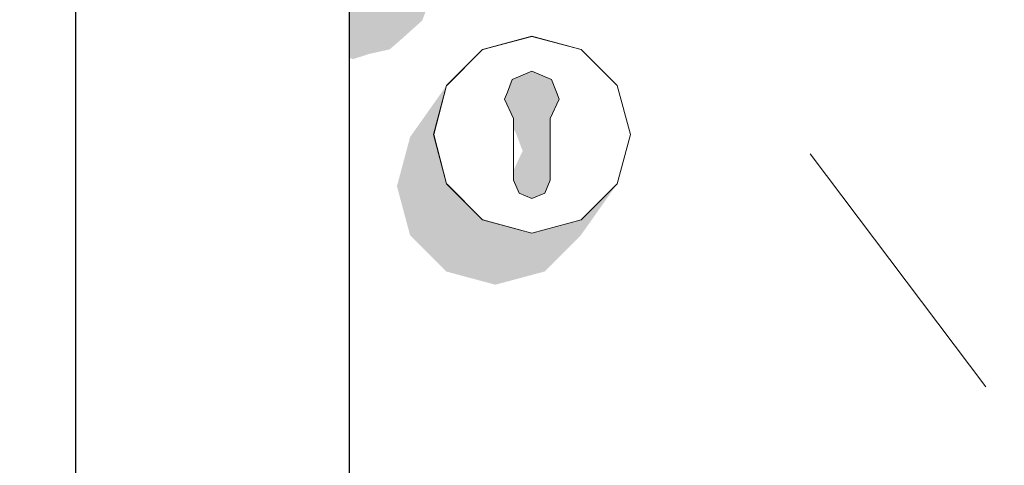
# Model space of a CAD drawing. Header units: millimetres. Extents: x -545704 to -529017, y -3380 to 6527.
# Tile 10 of 15: x -532410 to -532140, y 809 to 932. Entities that reach past the tile are written whole.
import ezdxf

# ---------------------------------------------------------------- set-up
doc = ezdxf.new("R2010")
doc.units = ezdxf.units.MM
doc.header["$MEASUREMENT"] = 0
doc.linetypes.add('Wipeout_Contour', pattern=[1000, 0, -1000])
for name, color, linetype in [('4 - ZDIVO - STĚNY NOSNÉ.3D', 7, 'Continuous'), ('Otvory – Dveře', 7, 'Continuous'), ('Výplně - Povrchové', 7, 'Continuous')]:
    doc.layers.add(name, color=color, linetype=linetype)

# ---------------------------------------------------------------- blocks, each defined once
blk = doc.blocks.new('Řez_26', base_point=(-1697940.48, 0))
at = {"color": 254, "linetype": 'Wipeout_Contour', "lineweight": 0, "ltscale": 4255268.294333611}
blk.add_wipeout([(-531139.61, 2800), (-532644.22, 2800), (-532644.22, 0), (-532394.22, 0), (-532394.22, 2200), (-531444.22, 2200), (-531444.22, 0), (-531139.61, 0)], dxfattribs=at).dxf.layer = 'Výplně - Povrchové'
blk = doc.blocks.new('Řez_29', base_point=(-1697940.48, 0))
at = {"layer": 'Otvory – Dveře', "color": 5, "linetype": 'Continuous', "lineweight": 0, "true_color": 0x1c1cff}
blk.add_line((-532144.78, 830.83), (-532192.9, 894.74), dxfattribs=at)
at = {"color": 254, "linetype": 'Wipeout_Contour', "lineweight": 0, "ltscale": 2129435.357397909}
blk.add_wipeout([(-532394.22, 0), (-532319.22, 0), (-532319.22, 2125), (-532394.22, 2125)], dxfattribs=at).dxf.layer = 'Výplně - Povrchové'
at = {"color": 254, "linetype": 'Wipeout_Contour', "lineweight": 0, "ltscale": 3193557.74502798}
blk.add_wipeout([(-532261.75, 909.69), (-532264.22, 904.4), (-532264.22, 902.89), (-532245.92, 913.45), (-532255.77, 923.3), (-532262.5, 911.64)], dxfattribs=at).dxf.layer = 'Výplně - Povrchové'
at = {"color": 254, "linetype": 'Wipeout_Contour', "lineweight": 0, "ltscale": 3193591.723605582}
blk.add_wipeout([(-532255.77, 876.7), (-532264.22, 891.34), (-532264.22, 887.5), (-532265.68, 883.96), (-532269.22, 882.5), (-532269.22, 873.1)], dxfattribs=at).dxf.layer = 'Výplně - Povrchové'
at = {"layer": 'Otvory – Dveře', "color": 7, "linetype": 'Continuous', "lineweight": 30}
blk.add_line((-532394.22, 0), (-532394.22, 2200), dxfattribs=at)
at = {"layer": 'Otvory – Dveře', "color": 181, "linetype": 'Continuous', "lineweight": 30, "true_color": 0x9e3eff}
blk.add_line((-532319.22, 0), (-532319.22, 2125), dxfattribs=at)
at = {"color": 254, "linetype": 'Wipeout_Contour', "lineweight": 0, "ltscale": 2129019.584569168}
blk.add_wipeout([(-532264.22, 900), (-532242.32, 900), (-532245.92, 913.45), (-532264.22, 902.89)], dxfattribs=at).dxf.layer = 'Výplně - Povrchové'
at = {"color": 254, "linetype": 'Wipeout_Contour', "lineweight": 0, "ltscale": 2129032.553926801}
blk.add_wipeout([(-532264.22, 891.34), (-532255.77, 876.7), (-532245.92, 886.55), (-532264.22, 897.11)], dxfattribs=at).dxf.layer = 'Výplně - Povrchové'
at = {"color": 254, "linetype": 'Wipeout_Contour', "lineweight": 0, "ltscale": 3193647.681877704}
blk.add_wipeout([(-532269.22, 873.1), (-532269.22, 882.5), (-532272.75, 883.96), (-532274.22, 887.5), (-532274.22, 891.34), (-532282.67, 876.7)], dxfattribs=at).dxf.layer = 'Výplně - Povrchové'
at = {"color": 254, "linetype": 'Wipeout_Contour', "lineweight": 0, "ltscale": 2129006.412174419}
blk.add_wipeout([(-532245.84, 913.5), (-532255.72, 923.38), (-532255.77, 923.3), (-532245.92, 913.45)], dxfattribs=at).dxf.layer = 'Výplně - Povrchové'
at = {"color": 254, "linetype": 'Wipeout_Contour', "lineweight": 0, "ltscale": 2129019.531976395}
blk.add_wipeout([(-532264.22, 897.11), (-532245.92, 886.55), (-532242.32, 900), (-532264.22, 900)], dxfattribs=at).dxf.layer = 'Výplně - Povrchové'
at = {"color": 254, "linetype": 'Wipeout_Contour', "lineweight": 0, "ltscale": 2129127.122267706}
blk.add_wipeout([(-532274.22, 897.11), (-532292.51, 886.55), (-532282.67, 876.7), (-532274.22, 891.34)], dxfattribs=at).dxf.layer = 'Výplně - Povrchové'
at = {"color": 254, "linetype": 'Wipeout_Contour', "lineweight": 0, "ltscale": 2129052.797325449}
blk.add_wipeout([(-532269.22, 873), (-532255.72, 876.62), (-532255.77, 876.7), (-532269.22, 873.1)], dxfattribs=at).dxf.layer = 'Výplně - Povrchové'
at = {"color": 254, "linetype": 'Wipeout_Contour', "lineweight": 0, "ltscale": 2661323.913457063}
blk.add_wipeout([(-532263.84, 915.14), (-532262.5, 911.64), (-532255.77, 923.3), (-532269.22, 926.9), (-532269.22, 917.43)], dxfattribs=at).dxf.layer = 'Výplně - Povrchové'
at = {"color": 254, "linetype": 'Wipeout_Contour', "lineweight": 0, "ltscale": 2128979.382327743}
blk.add_wipeout([(-532242.22, 900), (-532245.84, 913.5), (-532245.92, 913.45), (-532242.32, 900)], dxfattribs=at).dxf.layer = 'Výplně - Povrchové'
at = {"color": 254, "linetype": 'Wipeout_Contour', "lineweight": 0, "ltscale": 2129006.163185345}
blk.add_wipeout([(-532255.72, 876.62), (-532245.84, 886.5), (-532245.92, 886.55), (-532255.77, 876.7)], dxfattribs=at).dxf.layer = 'Výplně - Povrchové'
at = {"color": 254, "linetype": 'Wipeout_Contour', "lineweight": 0, "ltscale": 2129106.704659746}
blk.add_wipeout([(-532282.72, 876.62), (-532269.22, 873), (-532269.22, 873.1), (-532282.67, 876.7)], dxfattribs=at).dxf.layer = 'Výplně - Povrchové'
at = {"layer": 'Otvory – Dveře', "color": 181, "linetype": 'Continuous', "lineweight": 0, "true_color": 0x9e3eff}
blk.add_line((-532269.22, 873), (-532255.72, 876.62), dxfattribs=at)
at = {"color": 254, "linetype": 'Wipeout_Contour', "lineweight": 0, "ltscale": 2129053.137448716}
blk.add_wipeout([(-532255.72, 923.38), (-532269.22, 927), (-532269.22, 926.9), (-532255.77, 923.3)], dxfattribs=at).dxf.layer = 'Výplně - Povrchové'
at = {"color": 254, "linetype": 'Wipeout_Contour', "lineweight": 0, "ltscale": 2128979.291198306}
blk.add_wipeout([(-532245.84, 886.5), (-532242.22, 900), (-532242.32, 900), (-532245.92, 886.55)], dxfattribs=at).dxf.layer = 'Výplně - Povrchové'
at = {"layer": 'Otvory – Dveře', "color": 181, "linetype": 'Continuous', "lineweight": 0, "true_color": 0x9e3eff}
for p, q in [((-532245.84, 913.5), (-532255.72, 923.38)), ((-532242.22, 900), (-532245.84, 913.5)), ((-532245.84, 886.5), (-532242.22, 900)), ((-532255.72, 876.62), (-532245.84, 886.5))]:
    blk.add_line(p, q, dxfattribs=at)
at = {"color": 254, "linetype": 'Wipeout_Contour', "lineweight": 0, "ltscale": 2661376.205658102}
blk.add_wipeout([(-532274.59, 915.14), (-532269.22, 917.43), (-532269.22, 926.9), (-532282.67, 923.3), (-532275.94, 911.64)], dxfattribs=at).dxf.layer = 'Výplně - Povrchové'
at = {"color": 254, "linetype": 'Wipeout_Contour', "lineweight": 0, "ltscale": 2129107.044775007}
blk.add_wipeout([(-532269.22, 927), (-532282.72, 923.38), (-532282.67, 923.3), (-532269.22, 926.9)], dxfattribs=at).dxf.layer = 'Výplně - Povrchové'
at = {"layer": 'Otvory – Dveře', "color": 181, "linetype": 'Continuous', "lineweight": 0, "true_color": 0x9e3eff}
blk.add_line((-532255.72, 923.38), (-532269.22, 927), dxfattribs=at)
at = {"color": 254, "linetype": 'Wipeout_Contour', "lineweight": 0, "ltscale": 3193682.231657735}
blk.add_wipeout([(-532276.69, 909.69), (-532275.94, 911.64), (-532282.67, 923.3), (-532292.51, 913.45), (-532274.22, 902.89), (-532274.22, 904.4)], dxfattribs=at).dxf.layer = 'Výplně - Povrchové'
at = {"color": 254, "linetype": 'Wipeout_Contour', "lineweight": 0, "ltscale": 2129153.676864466}
blk.add_wipeout([(-532282.72, 923.38), (-532292.6, 913.5), (-532292.51, 913.45), (-532282.67, 923.3)], dxfattribs=at).dxf.layer = 'Výplně - Povrchové'
at = {"layer": 'Otvory – Dveře', "linetype": 'Continuous', "lineweight": 0, "true_color": 0x000000}
blk.add_hatch(color=18, dxfattribs=at).paths.add_polyline_path([(-532316.55, 955.18), (-532319.22, 952.88), (-532319.22, 921.03), (-532318.22, 920.7), (-532313.83, 922.13), (-532308.21, 923.37), (-532305.04, 926.11), (-532299.31, 931.26), (-532297.75, 935.27), (-532291.45, 938.91), (-532211.76, 938.91), (-532206.36, 940.36), (-532203.14, 943.12), (-532198.51, 947.75), (-532196.85, 952.07), (-532195.31, 957.81), (-532196.85, 963.56), (-532201.05, 967.77), (-532206.45, 969.22), (-532258.98, 969.22), (-532255.84, 972.36), (-532245.84, 986.5), (-532255.72, 976.62), (-532269.22, 973), (-532282.72, 976.62), (-532292.6, 986.5), (-532296.22, 1000), (-532292.6, 1013.5), (-532302.6, 999.36), (-532306.22, 985.86), (-532302.6, 972.36), (-532301.35, 971.1), (-532309.88, 959.03)])
at = {"layer": 'Otvory – Dveře', "color": 181, "linetype": 'Continuous', "lineweight": 0, "true_color": 0x9e3eff}
blk.add_line((-532269.22, 927), (-532282.72, 923.38), dxfattribs=at)
at = {"color": 254, "linetype": 'Wipeout_Contour', "lineweight": 0, "ltscale": 2129140.305686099}
blk.add_wipeout([(-532274.22, 902.89), (-532292.51, 913.45), (-532296.12, 900), (-532274.22, 900)], dxfattribs=at).dxf.layer = 'Výplně - Povrchové'
at = {"color": 254, "linetype": 'Wipeout_Contour', "lineweight": 0, "ltscale": 2129140.253097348}
blk.add_wipeout([(-532274.22, 900), (-532296.12, 900), (-532292.51, 886.55), (-532274.22, 897.11)], dxfattribs=at).dxf.layer = 'Výplně - Povrchové'
at = {"color": 254, "linetype": 'Wipeout_Contour', "lineweight": 0, "ltscale": 7451768.809578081}
blk.add_wipeout([(-532276.69, 909.69), (-532274.22, 904.4), (-532274.22, 887.5), (-532272.75, 883.96), (-532269.22, 882.5), (-532265.68, 883.96), (-532264.22, 887.5), (-532264.22, 902.89), (-532264.22, 904.4), (-532261.75, 909.69), (-532262.5, 911.64), (-532263.84, 915.14), (-532269.22, 917.43), (-532274.59, 915.14)], dxfattribs=at).dxf.layer = 'Výplně - Povrchové'
at = {"color": 254, "linetype": 'Wipeout_Contour', "lineweight": 0, "ltscale": 2129180.546808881}
blk.add_wipeout([(-532292.6, 913.5), (-532296.22, 900), (-532296.12, 900), (-532292.51, 913.45)], dxfattribs=at).dxf.layer = 'Výplně - Povrchové'
at = {"color": 254, "linetype": 'Wipeout_Contour', "lineweight": 0, "ltscale": 2129153.42789139}
blk.add_wipeout([(-532292.6, 886.5), (-532282.72, 876.62), (-532282.67, 876.7), (-532292.51, 886.55)], dxfattribs=at).dxf.layer = 'Výplně - Povrchové'
at = {"layer": 'Otvory – Dveře', "linetype": 'Continuous', "lineweight": 0, "true_color": 0x000000}
blk.add_hatch(color=18, dxfattribs=at).paths.add_polyline_path([(-532274.59, 915.14), (-532276.69, 909.69), (-532274.22, 904.4), (-532274.22, 901.16), (-532273.84, 901), (-532271.75, 895.55), (-532274.22, 890.26), (-532274.22, 887.5), (-532272.75, 883.96), (-532269.22, 882.5), (-532265.68, 883.96), (-532264.22, 887.5), (-532264.22, 904.4), (-532261.75, 909.69), (-532263.84, 915.14), (-532269.22, 917.43)])
at = {"layer": 'Otvory – Dveře', "color": 181, "linetype": 'Continuous', "lineweight": 0, "true_color": 0x9e3eff}
for p, q in [((-532282.72, 923.38), (-532292.6, 913.5)), ((-532274.59, 915.14), (-532269.22, 917.43)), ((-532269.22, 917.43), (-532263.84, 915.14)), ((-532275.94, 911.64), (-532274.59, 915.14)), ((-532262.5, 911.64), (-532263.84, 915.14)), ((-532275.94, 911.64), (-532276.69, 909.69)), ((-532262.5, 911.64), (-532261.75, 909.69)), ((-532274.22, 904.4), (-532276.69, 909.69)), ((-532261.75, 909.69), (-532264.22, 904.4)), ((-532274.22, 902.89), (-532274.22, 904.4)), ((-532264.22, 904.4), (-532264.22, 902.89)), ((-532274.22, 902.89), (-532274.22, 900)), ((-532264.22, 902.89), (-532264.22, 900)), ((-532274.22, 900), (-532274.22, 897.11)), ((-532264.22, 900), (-532264.22, 897.11)), ((-532274.22, 897.11), (-532274.22, 891.34)), ((-532264.22, 897.11), (-532264.22, 891.34)), ((-532274.22, 891.34), (-532274.22, 887.5)), ((-532264.22, 891.34), (-532264.22, 887.5)), ((-532272.75, 883.96), (-532274.22, 887.5)), ((-532264.22, 887.5), (-532265.68, 883.96)), ((-532269.22, 882.5), (-532272.75, 883.96)), ((-532265.68, 883.96), (-532269.22, 882.5)), ((-532282.72, 876.62), (-532269.22, 873))]:
    blk.add_line(p, q, dxfattribs=at)
at = {"color": 254, "linetype": 'Wipeout_Contour', "lineweight": 0, "ltscale": 2129180.455687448}
blk.add_wipeout([(-532296.22, 900), (-532292.6, 886.5), (-532292.51, 886.55), (-532296.12, 900)], dxfattribs=at).dxf.layer = 'Výplně - Povrchové'
at = {"layer": 'Otvory – Dveře', "linetype": 'Continuous', "lineweight": 0, "true_color": 0x000000}
blk.add_hatch(color=18, dxfattribs=at).paths.add_polyline_path([(-532306.22, 885.86), (-532302.6, 872.36), (-532292.72, 862.48), (-532279.22, 858.86), (-532265.72, 862.48), (-532255.84, 872.36), (-532245.84, 886.5), (-532255.72, 876.62), (-532269.22, 873), (-532282.72, 876.62), (-532292.6, 886.5), (-532296.22, 900), (-532292.6, 913.5), (-532302.6, 899.36)])
at = {"layer": 'Otvory – Dveře', "color": 181, "linetype": 'Continuous', "lineweight": 0, "true_color": 0x9e3eff}
for p, q in [((-532292.6, 913.5), (-532296.22, 900)), ((-532296.22, 900), (-532292.6, 886.5)), ((-532292.6, 886.5), (-532282.72, 876.62))]:
    blk.add_line(p, q, dxfattribs=at)

msp = doc.modelspace()

# ---------------------------------------------------------------- block references
at = {"layer": '4 - ZDIVO - STĚNY NOSNÉ.3D', "lineweight": 0}
msp.add_blockref('Řez_26', (-1697940.48, 0), dxfattribs=at)

# ---------------------------------------------------------------- next in the draw order: block references
at = {"layer": 'Otvory – Dveře', "lineweight": 0}
msp.add_blockref('Řez_29', (-1697940.48, 0), dxfattribs=at)

doc.saveas('drawing.dxf')
